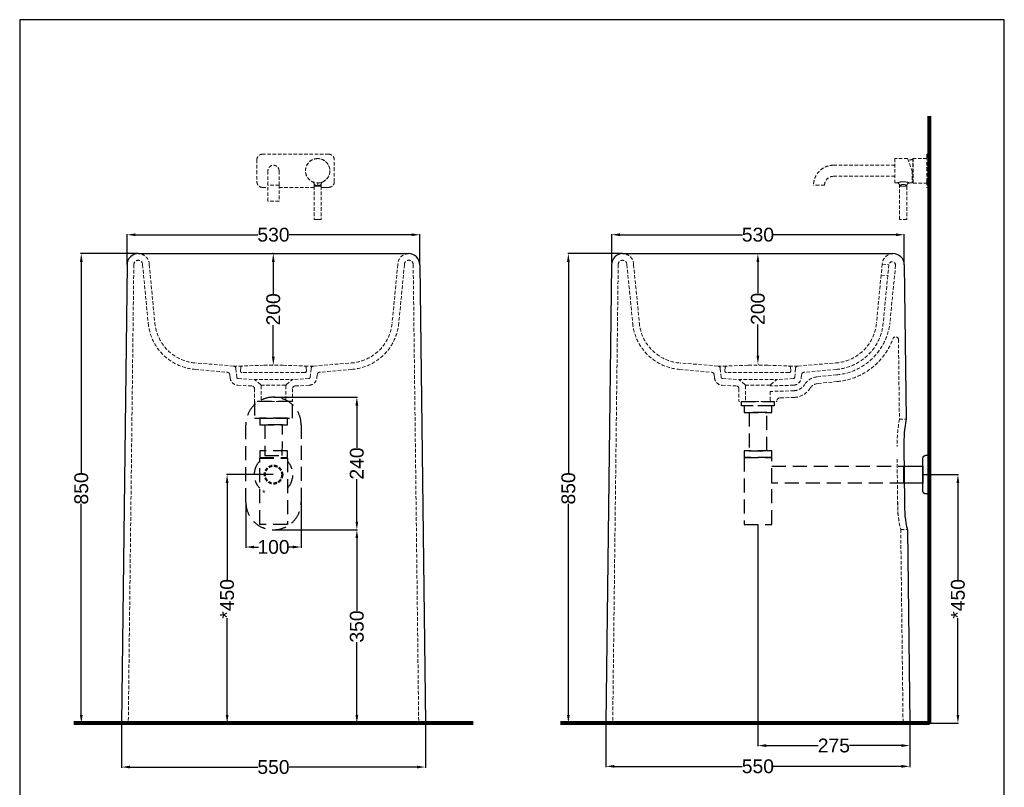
# Model space of a CAD drawing. Header units: millimetres. Extents: x 16233 to 20015, y 4826 to 7346.
# Tile 2 of 3: x 16233 to 18015, y 5957 to 7346. Entities that reach past the tile are written whole.
import ezdxf

# ---------------------------------------------------------------- set-up
doc = ezdxf.new("R2010")
doc.units = ezdxf.units.MM
doc.header["$MEASUREMENT"] = 0
doc.linetypes.add('DASHED2', pattern=[9.525, 6.35, -3.175])
doc.linetypes.add('TRATTEGGIATAX2', pattern=[38.1, 25.4, -12.7])
doc.layers.add('Attacchi_Scarico', color=2, linetype='Continuous')
doc.layers.add('Quote', color=4, linetype='Continuous')
for name, color, linetype, lineweight in [('Layer1', 5, 'DASHED2', 0), ('Sezione', 1, 'Continuous', 50), ('sezione linea', 6, 'Continuous', 80), ('tratteggiate', 5, 'DASHED2', 0), ('Vista', 8, 'Continuous', 15)]:
    doc.layers.add(name, color=color, linetype=linetype, lineweight=lineweight)
doc.styles.get("Standard").update_dxf_attribs({"font": 'arial.ttf'})
doc.dimstyles.new('ISO-25', dxfattribs={"dimtxt": 25, "dimasz": 15, "dimexe": 1.25, "dimexo": 0.625, "dimtad": 0, "dimdec": 1, "dimrnd": 5, "dimtxsty": 'Standard', "dimcen": 2.5, "dimadec": 0, "dimazin": 0, "dimtfac": 1, "dimtdec": 1, "dimtmove": 0, "dimatfit": 3, "dimfxl": 1, "dimarcsym": 0})

# ---------------------------------------------------------------- blocks, each defined once
blk = doc.blocks.new('*D107')
at = {"layer": 'Defpoints', "color": 0, "transparency": 16777216}
for p in [(56398.5, 2005.1), (56398.5, 1805.1), (56398.8, 1805.1)]:
    blk.add_point(p, dxfattribs=at)
at = {"layer": 'Quote', "color": 0, "lineweight": -2, "transparency": 16777216}
for p, q in [((56399.1, 2005.1), (56400, 2005.1)), ((56398.8, 1990.1), (56398.8, 1933.5)), ((56398.8, 1820.1), (56398.8, 1876.7)), ((56399.1, 1805.1), (56400, 1805.1))]:
    blk.add_line(p, q, dxfattribs=at)
at = {"layer": 'Quote', "color": 0, "transparency": 16777216}
for points in [[(56396.3, 1990.1), (56401.3, 1990.1), (56398.8, 2005.1)], [(56396.3, 1820.1), (56401.3, 1820.1), (56398.8, 1805.1)]]:
    blk.add_solid(points, dxfattribs=at)
at = {"layer": 'Quote', "color": 0, "transparency": 16777216, "insert": (56398.8, 1905.1), "char_height": 25, "attachment_point": 5, "rotation": 90}
blk.add_mtext('200', dxfattribs=at)
blk = doc.blocks.new('*D93')
at = {"layer": 'Defpoints', "color": 0, "transparency": 16777216}
for p in [(55522.1, 1745.1), (55522.1, 1505.1), (55673, 1505.1)]:
    blk.add_point(p, dxfattribs=at)
at = {"layer": 'Quote', "color": 0, "lineweight": -2, "transparency": 16777216}
for p, q in [((55522.8, 1745.1), (55674.2, 1745.1)), ((55673, 1730.1), (55673, 1653.5)), ((55673, 1520.1), (55673, 1596.7)), ((55522.8, 1505.1), (55674.2, 1505.1))]:
    blk.add_line(p, q, dxfattribs=at)
at = {"layer": 'Quote', "color": 0, "transparency": 16777216}
for points in [[(55670.5, 1730.1), (55675.5, 1730.1), (55673, 1745.1)], [(55670.5, 1520.1), (55675.5, 1520.1), (55673, 1505.1)]]:
    blk.add_solid(points, dxfattribs=at)
at = {"layer": 'Quote', "color": 0, "transparency": 16777216, "insert": (55673, 1625.1), "char_height": 25, "attachment_point": 5, "rotation": 90}
blk.add_mtext('240', dxfattribs=at)
blk = doc.blocks.new('*D89')
at = {"layer": 'Defpoints', "color": 0, "transparency": 16777216}
for p in [(55522.1, 1505.1), (55522.2, 1155), (55673, 1155)]:
    blk.add_point(p, dxfattribs=at)
at = {"layer": 'Quote', "color": 0, "lineweight": -2, "transparency": 16777216}
for p, q in [((55522.8, 1505.1), (55674.2, 1505.1)), ((55673, 1490.1), (55673, 1358.2)), ((55673, 1170), (55673, 1301.9)), ((55522.8, 1155), (55674.2, 1155))]:
    blk.add_line(p, q, dxfattribs=at)
at = {"layer": 'Quote', "color": 0, "transparency": 16777216}
for points in [[(55670.5, 1490.1), (55675.5, 1490.1), (55673, 1505.1)], [(55670.5, 1170), (55675.5, 1170), (55673, 1155)]]:
    blk.add_solid(points, dxfattribs=at)
at = {"layer": 'Quote', "color": 0, "transparency": 16777216, "insert": (55673, 1330), "char_height": 25, "attachment_point": 5, "rotation": 90}
blk.add_mtext('350', dxfattribs=at)
blk = doc.blocks.new('*D90')
at = {"layer": 'Defpoints', "color": 0, "transparency": 16777216}
for p in [(55472.1, 1555.1), (55572.1, 1555.1), (55572.1, 1473.9)]:
    blk.add_point(p, dxfattribs=at)
at = {"layer": 'Quote', "color": 0, "lineweight": -2, "transparency": 16777216}
for p, q in [((55472.1, 1554.5), (55472.1, 1472.7)), ((55572.1, 1554.5), (55572.1, 1472.7)), ((55487.1, 1473.9), (55495.1, 1473.9)), ((55557.1, 1473.9), (55549.2, 1473.9))]:
    blk.add_line(p, q, dxfattribs=at)
at = {"layer": 'Quote', "color": 0, "transparency": 16777216}
for points in [[(55487.1, 1476.4), (55487.1, 1471.4), (55472.1, 1473.9)], [(55557.1, 1476.4), (55557.1, 1471.4), (55572.1, 1473.9)]]:
    blk.add_solid(points, dxfattribs=at)
at = {"layer": 'Quote', "color": 0, "transparency": 16777216, "insert": (55522.1, 1473.9), "char_height": 25, "attachment_point": 5}
blk.add_mtext('100', dxfattribs=at)
blk = doc.blocks.new('*D94')
at = {"layer": 'Attacchi_Scarico', "color": 0, "lineweight": -2, "transparency": 16777216}
for p, q in [((55521.6, 1605), (55437, 1605)), ((55438.2, 1590), (55438.2, 1415.1)), ((55438.2, 1170), (55438.2, 1344.8)), ((55521.6, 1155), (55437, 1155))]:
    blk.add_line(p, q, dxfattribs=at)
at = {"layer": 'Attacchi_Scarico', "color": 0, "transparency": 16777216}
for points in [[(55435.7, 1590), (55440.7, 1590), (55438.2, 1605)], [(55435.7, 1170), (55440.7, 1170), (55438.2, 1155)]]:
    blk.add_solid(points, dxfattribs=at)
at = {"layer": 'Defpoints', "color": 0, "transparency": 16777216}
for p in [(55522.2, 1605), (55438.2, 1155), (55522.2, 1155)]:
    blk.add_point(p, dxfattribs=at)
at = {"layer": 'Attacchi_Scarico', "color": 0, "transparency": 16777216, "insert": (55438.2, 1380), "char_height": 25, "attachment_point": 5, "rotation": 90}
blk.add_mtext('*450', dxfattribs=at)
blk = doc.blocks.new('*D91')
at = {"layer": 'Attacchi_Scarico', "color": 0, "lineweight": -2, "transparency": 16777216}
for p, q in [((56698.2, 1605), (56762.1, 1605)), ((56760.8, 1590), (56760.8, 1415.1)), ((56760.8, 1170), (56760.8, 1344.8)), ((56710.2, 1155), (56762.1, 1155))]:
    blk.add_line(p, q, dxfattribs=at)
at = {"layer": 'Attacchi_Scarico', "color": 0, "transparency": 16777216}
for points in [[(56758.3, 1590), (56763.3, 1590), (56760.8, 1605)], [(56758.3, 1170), (56763.3, 1170), (56760.8, 1155)]]:
    blk.add_solid(points, dxfattribs=at)
at = {"layer": 'Defpoints', "color": 0, "transparency": 16777216}
for p in [(56697.6, 1605), (56709.6, 1155), (56760.8, 1155)]:
    blk.add_point(p, dxfattribs=at)
at = {"layer": 'Attacchi_Scarico', "color": 0, "transparency": 16777216, "insert": (56760.8, 1380), "char_height": 25, "attachment_point": 5, "rotation": 90}
blk.add_mtext('*450', dxfattribs=at)
blk = doc.blocks.new('*D95')
at = {"layer": 'Defpoints', "color": 0, "transparency": 16777216}
for p in [(55277.2, 2005.1), (55174.3, 1155), (55277.2, 1155)]:
    blk.add_point(p, dxfattribs=at)
at = {"layer": 'Quote', "color": 0, "lineweight": -2, "transparency": 16777216}
for p, q in [((55276.6, 2005.1), (55173.1, 2005.1)), ((55174.3, 1990.1), (55174.3, 1608.3)), ((55174.3, 1170), (55174.3, 1551.8)), ((55276.6, 1155), (55173.1, 1155))]:
    blk.add_line(p, q, dxfattribs=at)
at = {"layer": 'Quote', "color": 0, "transparency": 16777216}
for points in [[(55171.8, 1990.1), (55176.8, 1990.1), (55174.3, 2005.1)], [(55171.8, 1170), (55176.8, 1170), (55174.3, 1155)]]:
    blk.add_solid(points, dxfattribs=at)
at = {"layer": 'Quote', "color": 0, "transparency": 16777216, "insert": (55174.3, 1580), "char_height": 25, "attachment_point": 5, "rotation": 90}
blk.add_mtext('850', dxfattribs=at)
blk = doc.blocks.new('*D96')
at = {"layer": 'Defpoints', "color": 0, "transparency": 16777216}
for p in [(56153.9, 2005.1), (56055.8, 1155), (56168, 1155)]:
    blk.add_point(p, dxfattribs=at)
at = {"layer": 'Quote', "color": 0, "lineweight": -2, "transparency": 16777216}
for p, q in [((56153.3, 2005.1), (56054.6, 2005.1)), ((56055.8, 1990.1), (56055.8, 1608.3)), ((56055.8, 1170), (56055.8, 1551.8)), ((56167.4, 1155), (56054.6, 1155))]:
    blk.add_line(p, q, dxfattribs=at)
at = {"layer": 'Quote', "color": 0, "transparency": 16777216}
for points in [[(56053.3, 1990.1), (56058.3, 1990.1), (56055.8, 2005.1)], [(56053.3, 1170), (56058.3, 1170), (56055.8, 1155)]]:
    blk.add_solid(points, dxfattribs=at)
at = {"layer": 'Quote', "color": 0, "transparency": 16777216, "insert": (56055.8, 1580), "char_height": 25, "attachment_point": 5, "rotation": 90}
blk.add_mtext('850', dxfattribs=at)
blk = doc.blocks.new('*D97')
at = {"layer": 'Defpoints', "color": 0, "transparency": 16777216}
for p in [(55521.8, 2005.1), (55522.1, 2005.1), (55522.1, 1803.3)]:
    blk.add_point(p, dxfattribs=at)
at = {"layer": 'Quote', "color": 0, "lineweight": -2, "transparency": 16777216}
for p, q in [((55521.5, 2005.1), (55520.6, 2005.1)), ((55521.8, 1990.1), (55521.8, 1932.6)), ((55521.8, 1818.3), (55521.8, 1875.8)), ((55521.5, 1803.3), (55520.6, 1803.3))]:
    blk.add_line(p, q, dxfattribs=at)
at = {"layer": 'Quote', "color": 0, "transparency": 16777216}
for points in [[(55519.3, 1990.1), (55524.3, 1990.1), (55521.8, 2005.1)], [(55519.3, 1818.3), (55524.3, 1818.3), (55521.8, 1803.3)]]:
    blk.add_solid(points, dxfattribs=at)
at = {"layer": 'Quote', "color": 0, "transparency": 16777216, "insert": (55521.8, 1904.2), "char_height": 25, "attachment_point": 5, "rotation": 90}
blk.add_mtext('200', dxfattribs=at)
blk = doc.blocks.new('*D100')
at = {"layer": 'Defpoints', "color": 0, "transparency": 16777216}
for p in [(56398.8, 1514.9), (56673.7, 1155), (56673.7, 1114.4)]:
    blk.add_point(p, dxfattribs=at)
at = {"layer": 'Quote', "color": 0, "lineweight": -2, "transparency": 16777216}
for p, q in [((56398.8, 1514.3), (56398.8, 1113.2)), ((56673.7, 1154.3), (56673.7, 1113.2)), ((56413.8, 1114.4), (56507.7, 1114.4)), ((56658.7, 1114.4), (56564.8, 1114.4))]:
    blk.add_line(p, q, dxfattribs=at)
at = {"layer": 'Quote', "color": 0, "transparency": 16777216}
for points in [[(56413.8, 1116.9), (56413.8, 1111.9), (56398.8, 1114.4)], [(56658.7, 1116.9), (56658.7, 1111.9), (56673.7, 1114.4)]]:
    blk.add_solid(points, dxfattribs=at)
at = {"layer": 'Quote', "color": 0, "transparency": 16777216, "insert": (56536.3, 1114.4), "char_height": 25, "attachment_point": 5}
blk.add_mtext('275', dxfattribs=at)
blk = doc.blocks.new('*D101')
at = {"layer": 'Defpoints', "color": 0, "transparency": 16777216}
for p in [(56123.9, 1155), (56673.7, 1155), (56673.7, 1076.8)]:
    blk.add_point(p, dxfattribs=at)
at = {"layer": 'Quote', "color": 0, "lineweight": -2, "transparency": 16777216}
for p, q in [((56123.9, 1154.3), (56123.9, 1075.5)), ((56673.7, 1154.3), (56673.7, 1075.5)), ((56138.9, 1076.8), (56370.6, 1076.8)), ((56658.7, 1076.8), (56427, 1076.8))]:
    blk.add_line(p, q, dxfattribs=at)
at = {"layer": 'Quote', "color": 0, "transparency": 16777216}
for points in [[(56138.9, 1079.3), (56138.9, 1074.3), (56123.9, 1076.8)], [(56658.7, 1079.3), (56658.7, 1074.3), (56673.7, 1076.8)]]:
    blk.add_solid(points, dxfattribs=at)
at = {"layer": 'Quote', "color": 0, "transparency": 16777216, "insert": (56398.8, 1076.8), "char_height": 25, "attachment_point": 5}
blk.add_mtext('550', dxfattribs=at)
blk = doc.blocks.new('*D102')
at = {"layer": 'Defpoints', "color": 0, "transparency": 16777216}
for p in [(55247.2, 1155), (55797, 1155), (55797, 1075.5)]:
    blk.add_point(p, dxfattribs=at)
at = {"layer": 'Quote', "color": 0, "lineweight": -2, "transparency": 16777216}
for p, q in [((55247.2, 1154.3), (55247.2, 1074.3)), ((55797, 1154.3), (55797, 1074.3)), ((55262.2, 1075.5), (55493.9, 1075.5)), ((55782, 1075.5), (55550.3, 1075.5))]:
    blk.add_line(p, q, dxfattribs=at)
at = {"layer": 'Quote', "color": 0, "transparency": 16777216}
for points in [[(55262.2, 1078), (55262.2, 1073), (55247.2, 1075.5)], [(55782, 1078), (55782, 1073), (55797, 1075.5)]]:
    blk.add_solid(points, dxfattribs=at)
at = {"layer": 'Quote', "color": 0, "transparency": 16777216, "insert": (55522.1, 1075.5), "char_height": 25, "attachment_point": 5}
blk.add_mtext('550', dxfattribs=at)
blk = doc.blocks.new('*D103')
at = {"layer": 'Defpoints', "color": 0, "transparency": 16777216}
for p in [(55787.1, 2039.3), (55257.2, 1985.1), (55787.1, 1985.1)]:
    blk.add_point(p, dxfattribs=at)
at = {"layer": 'Quote', "color": 0, "lineweight": -2, "transparency": 16777216}
for p, q in [((55257.2, 1985.7), (55257.2, 2040.5)), ((55272.2, 2039.3), (55493.9, 2039.3)), ((55772.1, 2039.3), (55550.3, 2039.3)), ((55787.1, 1985.7), (55787.1, 2040.5))]:
    blk.add_line(p, q, dxfattribs=at)
at = {"layer": 'Quote', "color": 0, "transparency": 16777216}
for points in [[(55272.2, 2041.8), (55272.2, 2036.8), (55257.2, 2039.3)], [(55772.1, 2041.8), (55772.1, 2036.8), (55787.1, 2039.3)]]:
    blk.add_solid(points, dxfattribs=at)
at = {"layer": 'Quote', "color": 0, "transparency": 16777216, "insert": (55522.1, 2039.3), "char_height": 25, "attachment_point": 5}
blk.add_mtext('530', dxfattribs=at)
blk = doc.blocks.new('*D104')
at = {"layer": 'Defpoints', "color": 0, "transparency": 16777216}
for p in [(56663.7, 2039.3), (56134.2, 1988.5), (56663.7, 1985.1)]:
    blk.add_point(p, dxfattribs=at)
at = {"layer": 'Quote', "color": 0, "lineweight": -2, "transparency": 16777216}
for p, q in [((56134.2, 1989.1), (56134.2, 2040.5)), ((56149.2, 2039.3), (56370.7, 2039.3)), ((56648.7, 2039.3), (56427.1, 2039.3)), ((56663.7, 1985.7), (56663.7, 2040.5))]:
    blk.add_line(p, q, dxfattribs=at)
at = {"layer": 'Quote', "color": 0, "transparency": 16777216}
for points in [[(56149.2, 2041.8), (56149.2, 2036.8), (56134.2, 2039.3)], [(56648.7, 2041.8), (56648.7, 2036.8), (56663.7, 2039.3)]]:
    blk.add_solid(points, dxfattribs=at)
at = {"layer": 'Quote', "color": 0, "transparency": 16777216, "insert": (56398.9, 2039.3), "char_height": 25, "attachment_point": 5}
blk.add_mtext('530', dxfattribs=at)

msp = doc.modelspace()

# ---------------------------------------------------------------- linework, layer by layer
at = {"layer": 'Layer1'}
for p, q in [((16662.15, 7092.85), (16662.15, 7072.85)), ((16792.15, 7102.85), (16672.15, 7102.85)), ((16802.15, 7072.85), (16802.15, 7092.85)), ((17816.88, 7094.85), (17816.88, 7050.85)), ((17839.68, 7094.85), (17816.88, 7094.85)), ((17839.68, 7094.85), (17847.88, 7072.32)), ((17849.09, 7051.65), (17849.09, 7094.05)), ((17850.09, 7095.05), (17850.09, 7050.65)), ((17874.59, 7095.05), (17850.09, 7095.05)), ((17879.59, 7102.85), (17874.59, 7102.85)), ((17874.59, 7102.85), (17874.59, 7092.85)), ((17874.59, 7092.85), (17879.59, 7092.85)), ((17874.59, 7072.85), (17874.59, 7092.85)), ((17879.59, 7092.85), (17879.59, 7102.85)), ((17879.59, 7092.85), (17879.59, 7072.85)), ((17705.59, 7082.85), (17816.88, 7082.85)), ((16662.15, 7072.85), (16662.15, 7052.85)), ((16682.15, 7046.85), (16682.15, 7072.85)), ((16682.15, 7072.85), (16682.15, 7072.84)), ((16682.15, 7072.84), (16682.15, 7072.84)), ((16702.15, 7046.85), (16702.15, 7072.85)), ((16802.15, 7052.85), (16802.15, 7072.85)), ((17705.59, 7062.85), (17816.88, 7062.85)), ((17847.88, 7072.32), (17847.88, 7050.85)), ((17874.59, 7072.85), (17879.59, 7072.85)), ((17874.59, 7052.85), (17874.59, 7072.85)), ((17879.59, 7072.85), (17879.59, 7052.85)), ((16672.15, 7042.85), (16682.15, 7042.85)), ((16682.15, 7017.85), (16682.15, 7046.85)), ((16702.15, 7046.85), (16682.15, 7046.85)), ((16702.15, 7046.85), (16702.15, 7017.85)), ((16702.15, 7042.85), (16765.65, 7042.85)), ((16765.71, 7048.3), (16765.65, 7044.85)), ((16765.65, 7044.85), (16765.65, 6984.85)), ((16772.15, 7050.85), (16772.15, 7045.76)), ((16772.15, 7044.85), (16778.65, 7044.85)), ((16778.59, 7048.3), (16778.65, 7044.85)), ((16778.65, 7044.85), (16778.65, 6984.85)), ((16792.15, 7042.85), (16778.65, 7042.85)), ((16778.65, 7042.85), (16792.15, 7042.85)), ((17679.59, 7046.85), (17669.59, 7046.85)), ((17689.59, 7046.85), (17679.59, 7046.85)), ((17820.4, 7050.85), (17816.88, 7050.85)), ((17825.4, 7045.76), (17825.38, 7044.85)), ((17825.38, 6984.85), (17825.38, 7044.85)), ((17838.38, 7044.85), (17838.36, 7045.76)), ((17838.38, 7044.85), (17838.38, 6984.85)), ((17847.88, 7050.85), (17843.36, 7050.85)), ((17849.09, 7051.65), (17849.09, 7051.65)), ((17849.09, 7051.65), (17849.09, 7051.65)), ((17849.09, 7051.64), (17849.09, 7051.65)), ((17850.09, 7050.65), (17874.59, 7050.65)), ((17879.59, 7052.85), (17874.59, 7052.85)), ((17874.59, 7052.85), (17874.59, 7042.85)), ((17874.59, 7042.85), (17879.59, 7042.85)), ((17879.59, 7042.85), (17879.59, 7052.85)), ((16702.15, 7017.85), (16682.15, 7017.85)), ((16772.15, 6984.85), (16765.65, 6984.85)), ((16778.65, 6984.85), (16772.15, 6984.85)), ((17838.38, 6984.85), (17825.38, 6984.85)), ((16439.34, 6902.84), (16429.34, 6072.72)), ((16944.99, 6902.7), (16954.99, 6072.71)), ((17316.04, 6902.84), (17306.04, 6072.72)), ((17793.89, 6903.98), (17791.93, 6884)), ((17793.89, 6903.99), (17805.84, 6902.82)), ((17805.84, 6902.82), (17803.9, 6882.83)), ((17791.94, 6884), (17803.9, 6882.83)), ((17823.22, 6767.4), (17824.96, 6622.86)), ((16619.37, 6719.38), (16551.57, 6724.84)), ((16619.37, 6719.38), (16635.91, 6719.38)), ((16674.34, 6720.75), (16635.8, 6719.38)), ((16709.72, 6720.75), (16748.25, 6719.38)), ((16764.69, 6719.38), (16748.15, 6719.38)), ((16764.93, 6719.38), (16832.73, 6724.84)), ((17496.08, 6719.38), (17428.27, 6724.84)), ((17496.08, 6719.38), (17512.62, 6719.38)), ((17551.05, 6720.75), (17512.51, 6719.38)), ((17586.42, 6720.75), (17624.96, 6719.38)), ((17641.39, 6719.38), (17624.85, 6719.38)), ((17641.63, 6719.38), (17709.44, 6724.84)), ((16632.92, 6716.63), (16632.42, 6710.63)), ((16748.65, 6707.38), (16635.41, 6707.38)), ((16751.14, 6716.63), (16751.64, 6710.63)), ((17509.63, 6716.63), (17509.13, 6710.63)), ((17625.35, 6707.38), (17512.12, 6707.38)), ((17627.84, 6716.63), (17628.34, 6710.63)), ((16656.77, 6695.05), (16727.53, 6695.05)), ((16668.58, 6685.82), (16658.27, 6694.47)), ((16669.37, 6684.79), (16714.93, 6684.79)), ((16669.65, 6683.52), (16669.65, 6656.14)), ((16714.65, 6683.52), (16714.65, 6656.14)), ((16715.72, 6685.82), (16726.03, 6694.47)), ((17533.48, 6695.05), (17604.23, 6695.05)), ((17545.29, 6685.82), (17534.98, 6694.47)), ((17546.08, 6684.79), (17591.63, 6684.79)), ((17546.36, 6683.52), (17546.36, 6656.14)), ((17591.35, 6683.52), (17591.35, 6683.29)), ((17592.42, 6685.82), (17602.74, 6694.47)), ((16657.65, 6678.29), (16657.65, 6656.14)), ((16726.65, 6678.29), (16726.65, 6656.14)), ((17534.36, 6678.29), (17534.36, 6656.19)), ((17591.35, 6673.3), (17591.35, 6656.14)), ((16668.65, 6655.14), (16658.65, 6655.14)), ((16668.65, 6655.14), (16715.65, 6655.14)), ((16715.65, 6655.14), (16725.65, 6655.14)), ((17545.36, 6655.14), (17535.36, 6655.14)), ((17545.36, 6655.14), (17592.35, 6655.14)), ((17592.35, 6655.14), (17602.35, 6655.14)), ((17824.87, 6622.86), (17837.07, 6622.86)), ((17820.8, 6550.96), (17822, 6450.97)), ((17827.36, 6423.39), (17839.47, 6423.54)), ((17827.36, 6423.39), (17831.59, 6072.72))]:
    msp.add_line(p, q, dxfattribs=at)
for points in [[(17849.09, 7094.05), (17849.09, 7094.05), (17849.09, 7094.04)], [(16762.84, 7052.91), (16762.88, 7052.9), (16763.16, 7052.75), (16763.43, 7052.59), (16763.69, 7052.41), (16763.94, 7052.21), (16764.17, 7052), (16764.39, 7051.77), (16764.6, 7051.54), (16764.79, 7051.28), (16764.97, 7051.02), (16765.12, 7050.75), (16765.26, 7050.46), (16765.38, 7050.17), (16765.49, 7049.87), (16765.57, 7049.57), (16765.64, 7049.26), (16765.68, 7048.95), (16765.71, 7048.63), (16765.71, 7048.3)], [(16765.65, 7044.85), (16765.71, 7044.85), (16765.88, 7044.85), (16766.19, 7044.85), (16766.63, 7044.85), (16767.2, 7044.85), (16767.88, 7044.85), (16768.65, 7044.85), (16769.48, 7044.85), (16770.35, 7044.85), (16771.22, 7044.85), (16772.15, 7044.85)], [(16772.15, 7045.76), (16771.28, 7045.81), (16770.43, 7045.93), (16769.63, 7046.13), (16768.88, 7046.39), (16768.2, 7046.69), (16767.59, 7047), (16767.06, 7047.32), (16766.6, 7047.62), (16766.23, 7047.9), (16765.95, 7048.11), (16765.77, 7048.25), (16765.71, 7048.3)], [(16778.59, 7048.3), (16778.53, 7048.25), (16778.36, 7048.12), (16778.08, 7047.9), (16777.71, 7047.63), (16777.26, 7047.33), (16776.72, 7047.01), (16776.11, 7046.69), (16775.44, 7046.4), (16774.69, 7046.14), (16773.89, 7045.94), (16773.04, 7045.81), (16772.15, 7045.76)], [(16781.46, 7052.91), (16781.42, 7052.9), (16781.14, 7052.75), (16780.87, 7052.59), (16780.61, 7052.41), (16780.36, 7052.21), (16780.13, 7052), (16779.91, 7051.77), (16779.7, 7051.53), (16779.51, 7051.28), (16779.34, 7051.02), (16779.18, 7050.74), (16779.04, 7050.46), (16778.92, 7050.17), (16778.81, 7049.87), (16778.73, 7049.57), (16778.67, 7049.26), (16778.62, 7048.94), (16778.6, 7048.63), (16778.59, 7048.3)], [(17843.36, 7050.85), (17843.29, 7050.87), (17843.07, 7050.95), (17842.71, 7051.07), (17842.23, 7051.22), (17841.64, 7051.4), (17840.96, 7051.6), (17840.2, 7051.81), (17839.37, 7052.01), (17838.49, 7052.21), (17837.55, 7052.4), (17836.58, 7052.56), (17835.57, 7052.7), (17834.54, 7052.8), (17833.49, 7052.88), (17832.43, 7052.92), (17831.36, 7052.92), (17830.3, 7052.88), (17829.25, 7052.81), (17828.21, 7052.7), (17827.21, 7052.56), (17826.23, 7052.4), (17825.3, 7052.22), (17824.41, 7052.02), (17823.58, 7051.81), (17822.82, 7051.61), (17822.13, 7051.41), (17821.54, 7051.23), (17821.06, 7051.07), (17820.7, 7050.95), (17820.47, 7050.88), (17820.4, 7050.85)], [(17825.38, 7044.85), (17825.44, 7044.85), (17825.64, 7044.85), (17825.98, 7044.85), (17826.47, 7044.85), (17827.1, 7044.85), (17827.85, 7044.85), (17828.69, 7044.85), (17829.59, 7044.85), (17830.51, 7044.85), (17831.42, 7044.85), (17832.31, 7044.85), (17833.22, 7044.85), (17834.14, 7044.85), (17835.04, 7044.85), (17835.88, 7044.85), (17836.63, 7044.85), (17837.27, 7044.85), (17837.76, 7044.85), (17838.11, 7044.85), (17838.31, 7044.85), (17838.38, 7044.85)], [(17838.36, 7045.76), (17838.3, 7045.81), (17838.13, 7045.93), (17837.84, 7046.13), (17837.47, 7046.39), (17837, 7046.69), (17836.46, 7047), (17835.84, 7047.32), (17835.16, 7047.63), (17834.42, 7047.9), (17833.62, 7048.11), (17832.77, 7048.25), (17831.89, 7048.3), (17831.02, 7048.26), (17830.17, 7048.12), (17829.37, 7047.9), (17828.62, 7047.63), (17827.94, 7047.33), (17827.32, 7047.01), (17826.77, 7046.7), (17826.31, 7046.4), (17825.92, 7046.14), (17825.64, 7045.94), (17825.46, 7045.81), (17825.4, 7045.76)], [(16455.16, 6902.84), (16465.52, 6796.42)], [(16467.23, 6902.85), (16477.47, 6797.67)], [(16917.07, 6902.85), (16906.83, 6797.67)], [(16929.14, 6902.84), (16918.78, 6796.42)], [(17331.86, 6902.84), (17342.23, 6796.42)], [(17343.93, 6902.85), (17354.18, 6797.67)], [(17805.85, 6902.84), (17805.84, 6902.82)], [(17817.94, 6901.67), (17807.58, 6795.24)], [(17791.94, 6884), (17783.53, 6797.67)], [(17803.9, 6882.83), (17795.48, 6796.42)]]:
    msp.add_lwpolyline(points, dxfattribs=at)
for points in [[(16619.37, 6719.38), (16619.37, 6719.38, -0.3765424), (16624.15, 6714.84), (16625.56, 6699.27, 0.3605737), (16628.26, 6696.55), (16656.77, 6695.05)], [(16764.93, 6719.38), (16764.93, 6719.38, 0.3765424), (16760.15, 6714.84), (16758.74, 6699.27, -0.3605737), (16756.04, 6696.55), (16727.53, 6695.05)], [(17496.08, 6719.38), (17496.08, 6719.38, -0.3765424), (17500.86, 6714.84), (17502.26, 6699.27, 0.3605737), (17504.96, 6696.55), (17533.48, 6695.05)], [(17641.63, 6719.38), (17641.63, 6719.38, 0.3765424), (17636.86, 6714.84), (17635.45, 6699.27, -0.3605737), (17632.75, 6696.55), (17604.23, 6695.05)], [(16550.46, 6713.23), (16608.27, 6708.09, -0.3810328), (16613.12, 6703.54), (16613.61, 6698.19, 0.3674465), (16627.46, 6684.58), (16652.83, 6683.29)], [(16833.85, 6713.23), (16776.04, 6708.09, 0.3810328), (16771.18, 6703.54), (16770.69, 6698.19, -0.3674465), (16756.84, 6684.58), (16731.47, 6683.29)], [(17427.16, 6713.23), (17484.97, 6708.09, -0.3810328), (17489.83, 6703.54), (17490.31, 6698.19, 0.3674465), (17504.17, 6684.58), (17529.53, 6683.29)], [(17710.55, 6713.23), (17652.74, 6708.09, 0.3810328), (17647.88, 6703.54), (17647.4, 6698.19, -0.3674465), (17633.54, 6684.58), (17591.35, 6683.29)], [(17711.31, 6703.26), (17675.79, 6699.71, 0.2292239), (17653.51, 6686.05, -0.23769), (17634.14, 6674.6), (17591.35, 6673.3)], [(17712.51, 6691.16), (17676.99, 6687.62, 0.2292239), (17663.74, 6679.49, -0.2388892), (17634.79, 6662.46), (17608.2, 6661.66, 0.4054417), (17603.35, 6656.66), (17603.35, 6656.19)]]:
    msp.add_lwpolyline(points, format="xyb", dxfattribs=at)
for centre, radius, start, end in [((16672.15, 7092.85), 10, 89.99963, 179.99963), ((16772.15, 7072.85), 22.2, 89.99997, 248.21003), ((16772.15, 7072.85), 22, 89.99997, 269.99997), ((16772.15, 7072.85), 22.2, 291.78975, 89.99997), ((16772.15, 7072.85), 22, 269.99997, 89.99997), ((16792.15, 7092.85), 10, 359.99963, 89.99963), ((17850.59, 7072.85), 20.5, 94.19499, 117.6455), ((17850.59, 7072.85), 20.51, 94.19519, 97.59748), ((17850.09, 7094.05), 1, 90.00143, 179.99865), ((16692.15, 7072.85), 10, 359.99963, 179.99963), ((17705.59, 7046.85), 36, 90.00003, 180.00007), ((17705.59, 7046.85), 16, 90.00008, 180.00009), ((16672.15, 7052.85), 10, 179.99963, 269.99963), ((16792.15, 7052.85), 10, 269.99963, 359.99963), ((17820.4, 7045.85), 5, 358.99996, 89.99996), ((17843.36, 7045.85), 5, 89.99996, 180.99996), ((17850.09, 7051.65), 1, 180.00004, 270.00004), ((16447.23, 6902.85), 20, 359.98699, 90), ((16937.07, 6902.85), 20, 91.75202, 180.01301), ((17323.93, 6902.85), 20, 359.98699, 90.00529), ((17813.82, 6902.89), 19.96, 88.36553, 176.86024), ((16447.25, 6902.84), 7.91, 0, 180), ((16937.07, 6902.85), 7.99, 359.98699, 180.01301), ((17323.95, 6902.84), 7.91, 0, 180), ((17811.87, 6901.98), 6.08, 357.01526, 171.85976), ((16557.44, 6805.31), 92.34, 185.52096, 265.6634), ((16557.17, 6804.64), 80, 185, 265.98773), ((16827.13, 6804.64), 80, 274.01227, 355), ((16826.86, 6805.31), 92.34, 274.3366, 354.47904), ((17434.14, 6805.31), 92.34, 185.52096, 265.6634), ((17433.87, 6804.64), 80, 185, 265.98773), ((17703.84, 6804.64), 80, 274.01227, 355), ((17703.57, 6805.31), 92.34, 274.3366, 354.47904), ((17701.48, 6809.91), 107.1, 275.26283, 352.12996), ((17818.22, 6767.34), 5, 0.69029, 159.96753), ((17701.48, 6809.91), 119.26, 275.26283, 339.96753), ((16635.91, 6716.38), 3, 92.0367, 175.23636), ((16692.11, 6221.07), 500, 87.95445, 92.0367), ((16748.15, 6716.38), 3, 4.76364, 87.9633), ((17512.62, 6716.38), 3, 92.0367, 175.23636), ((17568.82, 6221.07), 500, 87.95445, 92.0367), ((17624.85, 6716.38), 3, 4.76364, 87.9633), ((16635.41, 6710.38), 3, 175.23636, 270), ((16748.65, 6710.38), 3, 270, 4.76364), ((17512.12, 6710.38), 3, 175.23636, 270), ((17625.35, 6710.38), 3, 270, 4.76364), ((16652.65, 6678.29), 5, 0.00729, 88), ((16656.66, 6692.56), 2.5, 50, 87.49119), ((16666.65, 6683.52), 3, 359.9973, 50), ((16717.65, 6683.52), 3, 130, 180.0027), ((16727.64, 6692.56), 2.5, 92.50881, 130), ((16731.65, 6678.29), 5, 92, 179.99271), ((17529.36, 6678.29), 5, 0.00729, 88), ((17533.37, 6692.56), 2.5, 50, 87.49119), ((17543.36, 6683.52), 3, 359.9973, 50), ((17594.35, 6683.52), 3, 130, 180.0027), ((17604.34, 6692.56), 2.5, 92.50881, 130), ((16658.65, 6656.14), 1, 180.01366, 270.00903), ((16658.65, 6656.14), 1, 180.01366, 270.00903), ((16668.65, 6656.14), 1, 270, 0), ((16715.65, 6656.14), 1, 180, 270), ((16725.65, 6656.14), 1, 269.99097, 359.98634), ((16725.65, 6656.14), 1, 269.99097, 359.98634), ((17535.36, 6656.14), 1, 180.01366, 270.00903), ((17535.36, 6656.14), 1, 180.01366, 270.00903), ((17545.36, 6656.14), 1, 270, 0), ((17592.35, 6656.14), 1, 180, 270), ((17602.35, 6656.14), 1, 269.99097, 359.98634), ((17602.35, 6656.14), 1, 269.99097, 359.98634), ((18092.62, 6575.93), 271.84, 169.9516, 180.54163), ((18002.35, 6467.44), 180.44, 178.11554, 194.13071)]:
    msp.add_arc(centre, radius, start, end, dxfattribs=at)
at = {"layer": 'Quote'}
msp.add_lwpolyline([(18014.81, 4826.41), (18014.81, 7346.41), (16232.81, 7346.41), (16232.81, 4826.41)], close=True, dxfattribs=at)
at = {"layer": 'Sezione', "linetype": 'DASHED2'}
msp.add_circle((16692.21, 6522.7), 16, dxfattribs=at)
at = {"layer": 'sezione linea'}
for p, q in [((17879.59, 6072.72), (17879.59, 7171.87)), ((17053.36, 6072.7), (16330.94, 6072.7)), ((17879.59, 6072.72), (17211.86, 6072.72))]:
    msp.add_line(p, q, dxfattribs=at)
at = {"layer": 'tratteggiate', "linetype": 'TRATTEGGIATAX2', "lineweight": -3}
for p, q in [((16642.15, 6472.86), (16642.15, 6612.86)), ((16666.71, 6625.14), (16717.71, 6625.14)), ((16742.15, 6612.86), (16742.15, 6472.86))]:
    msp.add_line(p, q, dxfattribs=at)
for points in [[(16657.6, 6625.14), (16726.82, 6625.14), (16726.82, 6655.14), (16657.6, 6655.14)], [(17598.36, 6647.4), (17539.36, 6647.4), (17539.36, 6655.14), (17598.36, 6655.14)], [(17584.86, 6635.37), (17552.86, 6635.37), (17552.86, 6565.67), (17584.86, 6565.67)], [(16708.21, 6613.14), (16676.21, 6613.14), (16676.28, 6557.29), (16708.13, 6557.29)], [(17593.86, 6553.67), (17543.86, 6553.67), (17543.86, 6432.67), (17593.86, 6432.67)], [(17593.86, 6537.95), (17833.25, 6537.95), (17833.25, 6507.45), (17593.86, 6507.45)]]:
    msp.add_lwpolyline(points, close=True, dxfattribs=at)
for points in [[(17593.86, 6647.37), (17543.86, 6647.37), (17543.86, 6635.37), (17593.86, 6635.37), (17593.86, 6647.37)], [(16717.21, 6625.14), (16667.21, 6625.14), (16667.21, 6613.14), (16717.21, 6613.14), (16717.21, 6625.14)], [(16717.21, 6565.7), (16667.21, 6565.7), (16667.21, 6553.7), (16717.21, 6553.7), (16717.21, 6565.7)], [(17593.86, 6565.67), (17543.86, 6565.67), (17543.86, 6553.67), (17593.86, 6553.67), (17593.86, 6565.67)], [(16667.21, 6544.7), (16667.21, 6552.7), (16717.21, 6552.7), (16717.21, 6432.7), (16667.21, 6432.7), (16667.21, 6544.7)]]:
    msp.add_lwpolyline(points, dxfattribs=at)
for centre, radius, start, end in [((16692.15, 6612.86), 50, 0, 180), ((16692.21, 6522.7), 35, 135.58469, 224.41531), ((16692.21, 6522.7), 35, 315.58469, 44.41531), ((16692.15, 6472.86), 50, 180, 0)]:
    msp.add_arc(centre, radius, start, end, dxfattribs=at)
at = {"layer": 'Vista', "color": 8, "lineweight": -3}
for p, q in [((16447.23, 6922.86), (16936.46, 6922.84)), ((17323.93, 6922.86), (17813.16, 6922.84)), ((16427.23, 6902.85), (16417.23, 6072.71)), ((16957, 6902.85), (16967, 6072.86)), ((17303.93, 6902.85), (17293.93, 6072.71)), ((17833.7, 6902.85), (17837.07, 6622.86)), ((17832.91, 6572.86), (17834.12, 6472.87)), ((17839.48, 6422.89), (17843.7, 6072.86)), ((16417.23, 6072.71), (16967, 6072.7)), ((17293.93, 6072.71), (17843.7, 6072.7))]:
    msp.add_line(p, q, dxfattribs=at)
msp.add_lwpolyline([(17872.59, 6557.67), (17879.59, 6557.67), (17879.59, 6487.67), (17872.59, 6487.67, -0.4142136), (17867.59, 6492.67), (17867.59, 6552.67, -0.4142136)], format="xyb", close=True, dxfattribs=at)
msp.add_lwpolyline([(17833.25, 6537.95), (17867.59, 6537.95), (17867.59, 6507.45), (17833.25, 6507.45)], close=True, dxfattribs=at)
for centre, radius, start, end in [((16447.23, 6902.85), 20, 90, 180.01301), ((16937.07, 6902.85), 20, 359.98699, 91.75202), ((17323.93, 6902.85), 20, 90, 180.01301), ((17813.78, 6902.85), 20, 359.98699, 91.75202), ((18104.74, 6575.43), 271.84, 169.9516, 180.54163), ((18014.46, 6466.94), 180.44, 178.11554, 194.13071)]:
    msp.add_arc(centre, radius, start, end, dxfattribs=at)

# ---------------------------------------------------------------- texts
at = {"layer": 'Attacchi_Scarico'}
msp.add_text('*', height=11.38, dxfattribs=at).set_placement((16671.55, 6484.1))

# ---------------------------------------------------------------- dimensions: what is measured, and where the dimension line sits
for base, p1, p2, picture, middle in [((16608.24, 6072.7), (16692.21, 6522.7), (16692.21, 6072.7), '*D94', (16608.24, 6297.7)), ((17930.86, 6072.7), (17867.59, 6522.7), (17879.59, 6072.7), '*D91', (17930.86, 6297.7))]:
    dim = msp.add_linear_dim(base=base, p1=p1, p2=p2, angle=90, text='*<>', dimstyle='ISO-25', dxfattribs=at)
    dim.commit()
    dim.dimension.update_dxf_attribs({"geometry": picture, "text_midpoint": middle, "insert": (-38829.98, 4917.74)})
at = {"layer": 'Quote'}
for base, p1, p2, picture, middle in [((16957.07, 6957.03), (16427.23, 6902.85), (16957.07, 6902.84), '*D103', (16692.15, 6957.03)), ((17833.7, 6957.03), (17304.22, 6906.24), (17833.7, 6902.85), '*D104', (17568.96, 6957.03)), ((16742.15, 6391.68), (16642.15, 6472.86), (16742.15, 6472.86), '*D90', (16692.15, 6391.68)), ((17843.7, 6032.17), (17568.86, 6432.67), (17843.7, 6072.7), '*D100', (17706.28, 6032.17)), ((16967, 5993.26), (16417.23, 6072.71), (16967, 6072.7), '*D102', (16692.11, 5993.26)), ((17843.7, 5994.51), (17293.93, 6072.71), (17843.7, 6072.7), '*D101', (17568.82, 5994.51))]:
    dim = msp.add_linear_dim(base=base, p1=p1, p2=p2, dimstyle='ISO-25', dxfattribs=at)
    dim.commit()
    dim.dimension.update_dxf_attribs({"geometry": picture, "text_midpoint": middle, "insert": (-38829.98, 4917.74)})
for base, p1, p2, picture, middle, set_off in [((16344.3424, 6072.7044), (16447.2278, 6922.8482), (16447.2278, 6072.7044), '*D95', (16344.3424, 6497.7763), (-38829.977, 4917.736)), ((16691.84, 6922.85), (16692.15, 6721.07), (16692.16, 6922.85), '*D97', (16691.84, 6821.96), (-38829.98, 4917.74)), ((17225.87, 6072.71), (17323.93, 6922.85), (17338.07, 6072.71), '*D96', (17225.87, 6497.78), (-38829.98, 4917.74)), ((17568.82, 6722.85), (17568.55, 6922.85), (17568.55, 6722.85), '*D107', (17568.82, 6822.85), (-38829.98, 4917.74)), ((16842.99, 6422.86), (16692.15, 6662.86), (16692.15, 6422.86), '*D93', (16842.99, 6542.86), (-38829.98, 4917.74)), ((16842.99, 6072.7), (16692.15, 6422.86), (16692.21, 6072.7), '*D89', (16842.99, 6247.78), (-38829.98, 4917.74))]:
    dim = msp.add_linear_dim(base=base, p1=p1, p2=p2, angle=90, dimstyle='ISO-25', dxfattribs=at)
    dim.commit()
    dim.dimension.update_dxf_attribs({"geometry": picture, "text_midpoint": middle, "insert": set_off})

doc.saveas('drawing.dxf')
